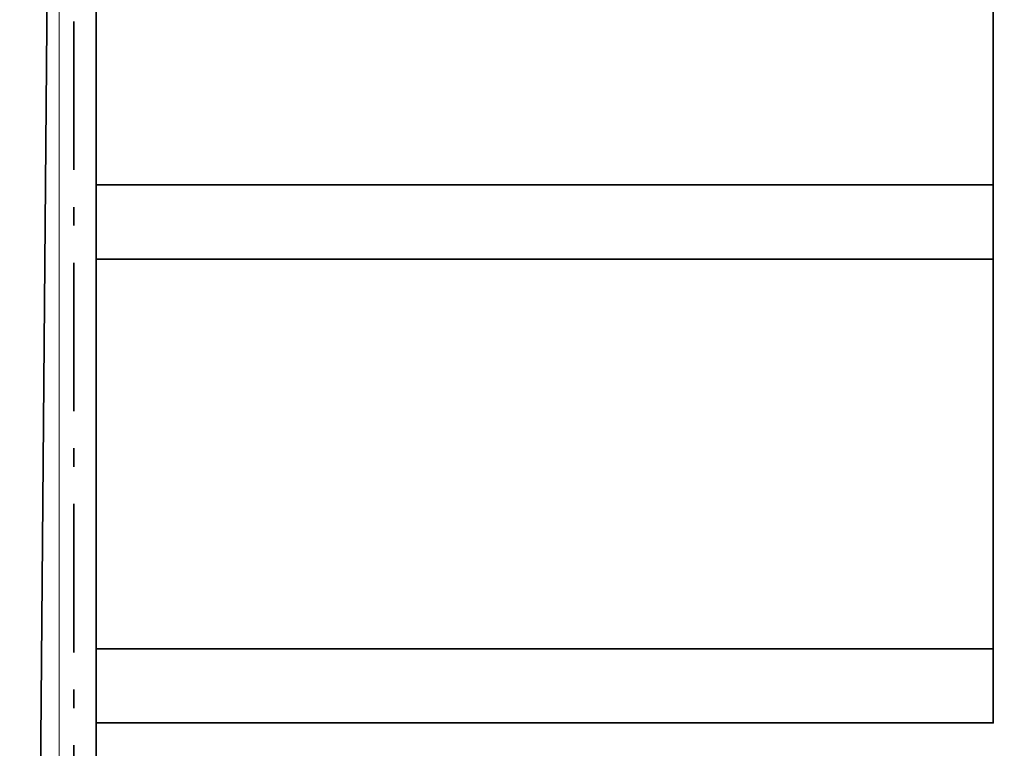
# Model space of a CAD drawing. Header units: metres. Extents: x 133 to 690, y 59 to 257.
# Tile 69 of 84: x 609.46 to 614.76, y 111.48 to 115.4. Entities that reach past the tile are written whole.
import ezdxf

# ---------------------------------------------------------------- set-up
doc = ezdxf.new("R2010")
doc.units = ezdxf.units.M
doc.header["$LTSCALE"] = 0.05
doc.linetypes.add('VH-OPSLUITBAND_120X250', pattern=[26, 16, -4, 2, -4])
for name, color, linetype, lineweight in [('N-WE-GR-HAAG-G', 253, 'GR-HAAG1', 9), ('N-WE-IE-TERREINAFSCHEIDING_KUNSTMATIG_RASTERHEKWERK-G', 4, 'IE-TERREINAFSCHEIDING-KUNSTMATIG-OPEN', 35), ('N-WE-VH-KANTOPSLUITING_OPSLUITBAND_120X250-G', 150, 'VH-OPSLUITBAND_120X250', 35), ('N-WE-VH-KANTOPSLUITING_VOORKANTBAND_OB_120x250-G', 3, 'Continuous', 35), ('N-WE-VH-VERHARDING_GRASPLAAT-G', 70, 'Continuous', 35), ('N-WE-VH-VERHARDING_TEGEL_GRAS_VAKMARKERING-G', 252, 'Continuous', 35)]:
    doc.layers.add(name, color=color, linetype=linetype, lineweight=lineweight)
doc.linetypes.add('GR-HAAG1', pattern='A,6,[176,NLCS.SHX,S=0.125,R=0,X=0,Y=0],-2', length=8)
doc.linetypes.add('IE-TERREINAFSCHEIDING-KUNSTMATIG-OPEN', pattern='A,7,-1.5,[67,NLCS.SHX,S=0.75,R=0,X=0,Y=0],-1.5', length=10)

msp = doc.modelspace()

# ---------------------------------------------------------------- linework, layer by layer
at = {"layer": 'N-WE-GR-HAAG-G'}
msp.add_lwpolyline([(608.6825, 124.5626), (609.6663, 124.5649), (609.6682, 108.8563), (614.6976, 108.854), (614.6962, 107.8532), (621.0362, 107.8532), (621.0429, 108.8215), (626.0957, 108.7788), (626.0912, 127.2948)], dxfattribs=at)
at = {"layer": 'N-WE-IE-TERREINAFSCHEIDING_KUNSTMATIG_RASTERHEKWERK-G', "flags": 128}
msp.add_lwpolyline([(626.1878, 125.0718), (626.1878, 108.7377), (621.2378, 108.8577), (621.2378, 107.7426), (614.4978, 107.7426), (614.4978, 108.7426), (609.5461, 108.7426), (609.6784, 124.5626)], dxfattribs=at)
at = {"layer": 'N-WE-VH-KANTOPSLUITING_OPSLUITBAND_120X250-G'}
msp.add_lwpolyline([(609.7478, 109.3926), (609.7478, 124.5626)], dxfattribs=at)
at = {"layer": 'N-WE-VH-KANTOPSLUITING_VOORKANTBAND_OB_120x250-G'}
msp.add_lwpolyline([(609.8678, 109.3926), (609.8678, 124.5626)], dxfattribs=at)
at = {"layer": 'N-WE-VH-VERHARDING_GRASPLAAT-G'}
for points in [[(614.6978, 114.5126), (614.6978, 116.6126), (609.8678, 116.6126), (609.8678, 114.5126), (614.6978, 114.5126)], [(614.6978, 112.0126), (614.6978, 114.1126), (609.8678, 114.1126), (609.8678, 112.0126), (614.6978, 112.0126)]]:
    msp.add_lwpolyline(points, close=True, dxfattribs=at)
at = {"layer": 'N-WE-VH-VERHARDING_TEGEL_GRAS_VAKMARKERING-G', "flags": 128}
for points in [[(614.6978, 114.5126), (609.8678, 114.5126), (609.8678, 114.1126), (614.6978, 114.1126)], [(614.6978, 112.0126), (609.8678, 112.0126), (609.8678, 111.6126), (614.6978, 111.6126)]]:
    msp.add_lwpolyline(points, close=True, dxfattribs=at)

doc.saveas('drawing.dxf')
